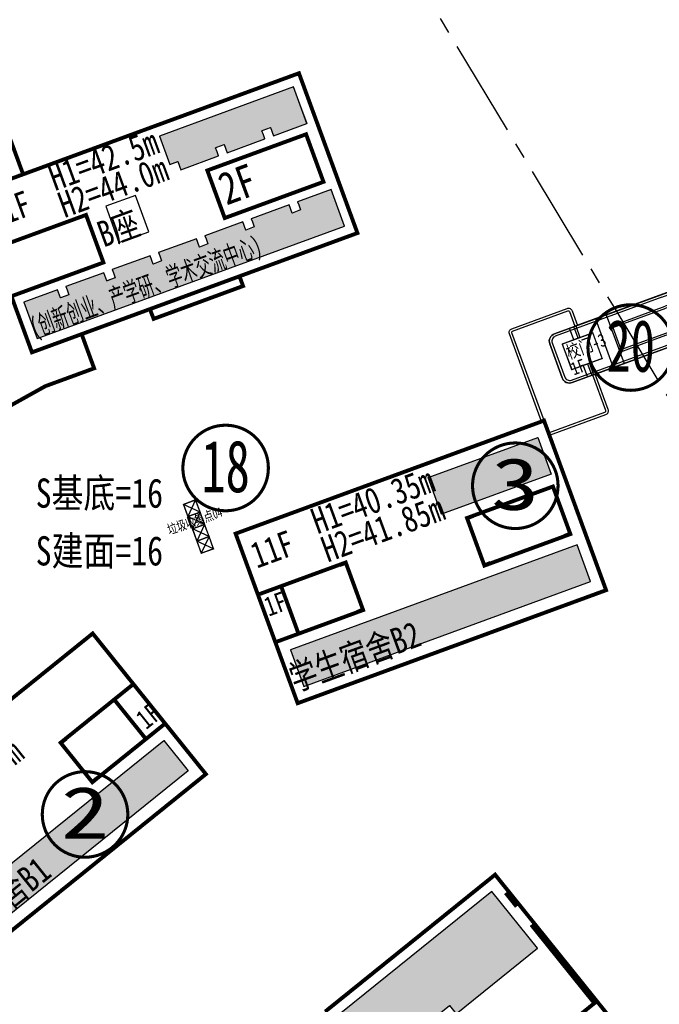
# Model space of a CAD drawing. Header units: millimetres. Extents: x 38389465 to 38395088, y 2473666 to 2480744.
# Tile 50 of 256: x 38390883 to 38390981, y 2478329 to 2478480. Entities that reach past the tile are written whole.
import ezdxf
from ezdxf.enums import TextEntityAlignment as Align

# ---------------------------------------------------------------- set-up
doc = ezdxf.new("R2010")
doc.units = ezdxf.units.MM
doc.header["$LTSCALE"] = 2
doc.linetypes.add('CENTER2', pattern=[1.125, 0.75, -0.125, 0.125, -0.125])
doc.layers.get('0').update_dxf_attribs({"linetype": 'CONTINUOUS', "lineweight": 9})
doc.layers.add('0核算', color=6, linetype='CONTINUOUS', plot=False)
for name, color, linetype in [('MJZJ', 7, 'CONTINUOUS'), ('w-二期建筑', 40, 'CONTINUOUS'), ('w-文字', 7, 'CONTINUOUS'), ('w-楼栋号', 4, 'CONTINUOUS'), ('w-环境01', 84, 'CONTINUOUS'), ('w-用地红线', 1, 'CONTINUOUS'), ('w-绿地面积', 82, 'CONTINUOUS'), ('一期建筑轮廓', 4, 'CONTINUOUS'), ('建筑占地', 3, 'CONTINUOUS'), ('文字', 7, 'CONTINUOUS')]:
    doc.layers.add(name, color=color, linetype=linetype)
doc.layers.add('w-屋顶绿化线', color=126, linetype='CONTINUOUS', lineweight=9)
doc.layers.add('屋顶绿化线', color=126, linetype='CONTINUOUS', lineweight=9)
doc.styles.add('HZTXT', font='txt', dxfattribs={"width": 0.8})
doc.styles.add('中等线体', font='txt', dxfattribs={"width": 0.8})
doc.styles.add('宋体', font='txt', dxfattribs={"width": 0.8, "height": 8})

# ---------------------------------------------------------------- blocks, each defined once
blk = doc.blocks.new('dfgdfgdgfdfg')
at = {"layer": '屋顶绿化线'}
h = blk.add_hatch(dxfattribs=at)
h.set_pattern_fill('CROSS', color=256, style=0)
h.set_pattern_definition([(3e-14, (-38390155.3861, -2480142.4406), (1.5875, 1.5875), [0.79375, -2.38125]), (90, (-38390154.9893, -2480142.8375), (-1.5875, 1.5875), [0.79375, -2.38125])])
h.paths.add_polyline_path([(-3.15, -422.85), (20.37, -403.92), (14.35, -396.44), (-9.17, -415.38)])
h.paths.add_polyline_path([(-212.8, -350.41), (-230.61, -328.29), (-240.58, -336.31), (-222.77, -358.44)])
h.paths.add_polyline_path([(-190.05, -455.85), (-156.94, -429.2), (-171.05, -411.67), (-204.16, -438.32)])
h.paths.add_polyline_path([(-220.16, -484.94), (-266.12, -521.94), (-270.37, -516.66), (-224.41, -479.66)])
h.paths.add_polyline_path([(-264.36, -493.34), (-279.4, -505.45), (-283.65, -500.16), (-268.62, -488.06)])
h.paths.add_polyline_path([(-304.53, -503.57), (-350.48, -540.57), (-354.74, -535.29), (-308.78, -498.29)])
h.paths.add_polyline_path([(-348.73, -511.97), (-363.77, -524.07), (-368.02, -518.79), (-352.99, -506.69)])
h.paths.add_polyline_path([(-282.59, -407.4), (-328.55, -444.39), (-324.3, -449.68), (-278.34, -412.68)])
h.paths.add_polyline_path([(-300.24, -448.79), (-315.27, -460.89), (-311.02, -466.17), (-295.98, -454.07)])
h.paths.add_polyline_path([(-33.99, 93.69), (-17.08, 99.88), (-15.02, 94.25), (-31.92, 88.06)])
h.paths.add_polyline_path([(-53.1, 61.56), (-8.97, 77.72), (-11.03, 83.35), (-55.16, 67.19)])
h.paths.add_polyline_path([(-108.32, 48.75), (-122.34, 37.46), (-118.58, 32.79), (-104.56, 44.08)])
h.paths.add_polyline_path([(-70.93, 48.55), (-107.54, 19.08), (-111.3, 23.75), (-74.69, 53.23)])
h.paths.add_polyline_path([(-144.65, -377.97), (-139.26, -384.67), (-137.47, -383.22), (-128.81, -393.97), (-122.27, -388.71), (-130.93, -377.96), (-98.6, -351.93), (-103.99, -345.23)])
h.paths.add_polyline_path([(-85.37, -368.37), (-79.66, -375.46), (-104.12, -395.15), (-109.83, -388.06)])
h.paths.add_polyline_path([(-154.42, -186.59), (-177.71, -205.34), (-172.01, -212.43), (-148.72, -193.68)])
h.paths.add_polyline_path([(-124.03, -173.8), (-139.53, -186.28), (-145.23, -179.19), (-129.73, -166.71)])
h.paths.add_polyline_path([(-147.86, -242.42), (-124.57, -223.67), (-130.59, -216.19), (-141.34, -224.84), (-142.35, -223.6), (-154.89, -233.69)])
h.paths.add_polyline_path([(-115.38, -216.27), (-91.86, -197.33), (-97.88, -189.85), (-121.4, -208.79)])
h.paths.add_polyline_path([(-179.13, -155.9), (-202.42, -174.65), (-208.13, -167.56), (-184.84, -148.81)])
h.paths.add_polyline_path([(-160.15, -128.93), (-175.65, -141.41), (-169.94, -148.5), (-154.44, -136.02)])
h.paths.add_polyline_path([(-232.27, -137.57), (-208.98, -118.82), (-202.96, -126.3), (-213.71, -134.95), (-212.71, -136.2), (-225.25, -146.3)])
h.paths.add_polyline_path([(-199.79, -111.42), (-176.27, -92.48), (-170.25, -99.96), (-193.77, -118.9)])
h.paths.add_polyline_path([(7.12, -56.53), (30.41, -37.78), (36.12, -44.87), (12.83, -63.62)])
h.paths.add_polyline_path([(-11.86, -83.5), (3.64, -71.02), (-2.07, -63.93), (-17.57, -76.41)])
h.paths.add_polyline_path([(27.78, -101), (4.26, -119.94), (-1.76, -112.47), (21.76, -93.53)])
h.paths.add_polyline_path([(-17.58, -25.84), (5.71, -7.09), (0, 0), (-23.29, -18.75)])
h.paths.add_polyline_path([(-47.98, -38.63), (-32.48, -26.15), (-26.78, -33.24), (-42.28, -45.72)])
h.paths.add_polyline_path([(-24.15, 29.99), (-47.44, 11.24), (-41.42, 3.76), (-30.67, 12.42), (-29.66, 11.17), (-17.12, 21.27)])
h.paths.add_polyline_path([(-56.63, 3.84), (-80.15, -15.1), (-74.13, -22.58), (-50.61, -3.64)])
h.paths.add_polyline_path([(-112.36, 104.96), (-116.12, 109.63), (-120.41, 106.18), (-120.09, 105.79), (-120.09, 105.79), (-119.97, 105.64), (-119.56, 105.13), (-120.65, 104.25), (-121.5, 105.3), (-126.33, 101.42), (-126.01, 101.03), (-126.01, 101.03), (-125.89, 100.87), (-125.48, 100.37), (-126.57, 99.49), (-127.42, 100.54), (-132.25, 96.65), (-131.93, 96.26), (-131.93, 96.26), (-131.81, 96.11), (-131.4, 95.6), (-132.49, 94.72), (-133.34, 95.77), (-138.17, 91.88), (-137.85, 91.5), (-137.85, 91.5), (-137.73, 91.34), (-137.32, 90.83), (-138.41, 89.96), (-139.26, 91.01), (-144.09, 87.12), (-143.77, 86.73), (-143.77, 86.73), (-143.65, 86.57), (-143.24, 86.07), (-144.33, 85.19), (-145.18, 86.24), (-150.01, 82.35), (-149.69, 81.96), (-149.69, 81.96), (-149.57, 81.81), (-149.16, 81.3), (-150.25, 80.42), (-151.1, 81.47), (-155.38, 78.03), (-151.62, 73.35)])
h.paths.add_polyline_path([(-152.8, 95.7), (-151.71, 96.58), (-150.86, 95.53), (-146.03, 99.42), (-146.34, 99.81), (-146.34, 99.81), (-146.47, 99.96), (-146.88, 100.47), (-145.86, 101.29), (-148.78, 104.91), (-165.92, 91.11), (-162.15, 86.44), (-157.87, 89.89), (-158.18, 90.28), (-158.18, 90.28), (-158.31, 90.43), (-158.72, 90.94), (-157.63, 91.82), (-156.78, 90.76), (-151.95, 94.65), (-152.26, 95.04), (-152.26, 95.04), (-152.39, 95.2)])
h.paths.add_polyline_path([(-48.92, 138.06), (-54.08, 136.17), (-53.91, 135.7), (-53.91, 135.7), (-53.84, 135.51), (-53.62, 134.9), (-54.93, 134.42), (-55.4, 135.69), (-61.22, 133.56), (-61.05, 133.09), (-61.05, 133.09), (-60.98, 132.9), (-60.76, 132.29), (-62.07, 131.81), (-62.54, 133.07), (-68.36, 130.94), (-68.19, 130.47), (-68.19, 130.47), (-68.12, 130.28), (-67.89, 129.67), (-69.21, 129.19), (-69.67, 130.46), (-75.49, 128.33), (-75.32, 127.86), (-75.32, 127.86), (-75.25, 127.67), (-75.03, 127.06), (-76.34, 126.58), (-76.81, 127.85), (-82.63, 125.71), (-82.46, 125.24), (-82.46, 125.24), (-82.39, 125.06), (-82.17, 124.45), (-83.48, 123.96), (-83.94, 125.23), (-89.77, 123.1), (-89.59, 122.63), (-89.59, 122.63), (-89.53, 122.44), (-89.3, 121.83), (-90.62, 121.35), (-91.08, 122.62), (-96.25, 120.73), (-94.18, 115.09), (-46.86, 132.43)])
h.paths.add_polyline_path([(-59.58, 147.1), (-59.39, 147.17), (-58.26, 147.58), (-57.8, 146.31), (-52.63, 148.2), (-54.7, 153.84), (-75.36, 146.27), (-73.76, 141.9), (-72.54, 142.35), (-72.07, 141.08), (-66.25, 143.22), (-66.42, 143.68), (-66.42, 143.68), (-66.49, 143.87), (-66.71, 144.48), (-66.71, 144.48), (-66.53, 144.55), (-65.4, 144.96), (-64.94, 143.7), (-59.11, 145.83), (-59.29, 146.3), (-59.29, 146.3), (-59.35, 146.49), (-59.58, 147.1)])
h.paths.add_polyline_path([(-212.8, -350.41), (-222.77, -358.44), (-242.09, -373.99), (-237.01, -380.3), (-244.17, -386.07), (-234.27, -398.37), (-208.64, -377.74), (-213.53, -371.67), (-228.02, -383.33), (-234.42, -375.39), (-219.93, -363.72), (-213.53, -371.67), (-208.64, -377.74), (-197.81, -369.03)])
edge = h.paths.add_edge_path()
edge.add_line((-243.67, -325.45), (-237.13, -320.19))
edge.add_line((-237.13, -320.19), (-245.6, -309.67))
edge.add_line((-245.6, -309.67), (-274.88, -333.25))
edge.add_line((-274.88, -333.25), (-270.37, -338.86))
edge.add_line((-270.37, -338.86), (-259.9, -351.87))
edge.add_line((-259.9, -351.87), (-248.68, -342.84))
edge.add_line((-248.68, -342.84), (-252, -338.71))
edge.add_arc((-255.52, -334.35), 5.6, 180, 308.8365, ccw=False)
edge.add_arc((-255.52, -334.35), 5.6, 0, 180, ccw=False)
edge.add_arc((-255.52, -334.35), 5.6, 308.8365, 360, ccw=False)
edge.add_line((-252, -338.71), (-248.68, -342.84))
edge.add_line((-248.68, -342.84), (-237.15, -333.56))
edge.add_line((-237.15, -333.56), (-243.67, -325.45))
h.paths.add_polyline_path([(193.4, 239.68), (208.99, 243.3), (208.81, 244.07), (215.33, 245.59), (218.64, 231.37), (196.52, 226.23)])
h.paths.add_polyline_path([(166, 243.17), (189.19, 248.55), (196.47, 217.19), (173.29, 211.8), (169.89, 226.41), (172.91, 227.11), (171.84, 231.74), (170.52, 231.44), (169.86, 234.31), (168.15, 233.91), (167.43, 237.03), (167.82, 237.12), (167.55, 238.29), (167.16, 238.2)])
h.paths.add_polyline_path([(109.76, 214.71), (139.24, 225.51), (144.26, 211.81), (114.78, 201.01), (112.64, 206.83), (113.87, 207.27), (112.35, 211.41), (111.13, 210.96)])
h.paths.add_polyline_path([(197.76, 213.38), (198.49, 210.26), (174.23, 204.63), (173.51, 207.75)])
h.paths.add_polyline_path([(113.14, 183.37), (121.03, 186.26), (119.76, 189.73), (111.87, 186.84)], flags=17)
h.paths.add_polyline_path([(22.58, 204.4), (27.18, 206.09), (30.21, 197.83), (25.61, 196.14)])
h.paths.add_polyline_path([(122.91, 186.94), (157.46, 199.6), (156.19, 203.08), (121.64, 190.42)])
h.paths.add_polyline_path([(229.13, 220.67), (230.8, 213.46), (201.39, 206.62), (199.71, 213.83)])
h.paths.add_polyline_path([(38.23, 161.68), (55.42, 167.97), (53.46, 173.33), (36.27, 167.03)])
h.paths.add_polyline_path([(59.17, 169.35), (66.07, 171.88), (64.11, 177.23), (57.21, 174.7)])
h.paths.add_polyline_path([(26.3, 194.26), (30.9, 195.95), (39.67, 172), (35.07, 170.32)])
h.paths.add_polyline_path([(160.56, -69.47), (170.53, -61.44), (185.05, -79.48), (175.08, -87.51)])
h.paths.add_polyline_path([(137.6, -120.05), (147.76, -132.67), (182.5, -104.7), (172.34, -92.08)])
h.paths.add_polyline_path([(194.05, 187.37), (172.02, 182.25), (151.55, 174.75), (152.93, 171), (134.52, 164.26), (133.15, 168.01), (104.23, 157.42), (105.6, 153.66), (82.32, 145.13), (84.69, 138.65), (175.15, 171.79), (246.2, 188.29), (243.73, 198.91), (221.33, 193.7), (222.23, 189.81), (194.96, 183.47)])
h.paths.add_polyline_path([(78.8, 145.44), (78.73, 145.63), (77.94, 147.79), (49.01, 137.19), (50.39, 133.44), (48.51, 132.75), (41.75, 130.27), (39.87, 129.59), (38.5, 133.34), (26.29, 128.87), (30.04, 118.63), (81.68, 137.55)])
h.paths.add_polyline_path([(226.05, 164.1), (240.76, 167.52), (239.85, 171.41), (225.14, 168)], flags=17)
h.paths.add_polyline_path([(186.4, 154.89), (198.29, 157.65), (197.38, 161.55), (185.5, 158.79)], flags=17)
h.paths.add_polyline_path([(147.22, 145.58), (161.59, 150.85), (162.96, 147.09), (148.6, 141.83)], flags=17)
h.paths.add_polyline_path([(109.19, 131.65), (120.65, 135.85), (122.02, 132.09), (110.57, 127.9)])
h.paths.add_polyline_path([(78.02, 120.23), (89.47, 124.43), (90.85, 120.67), (79.39, 116.48)])
h.paths.add_polyline_path([(38.45, 101.48), (52.63, 106.68), (51.26, 110.43), (37.08, 105.24)])
h.paths.add_polyline_path([(248.59, 158.56), (253.07, 159.6), (247.23, 184.73), (242.75, 183.69)])
h.paths.add_polyline_path([(168.26, 148.92), (170.77, 142.07), (182.68, 146.43), (184.76, 146.92), (183.34, 153.05), (172.91, 150.63)], flags=17)
h.paths.add_polyline_path([(96.59, 114.9), (109.92, 119.78), (107.75, 125.69), (94.42, 120.81)])
h.paths.add_polyline_path([(93.73, 122.69), (107.07, 127.57), (102.11, 141.09), (88.78, 136.21)])
h.paths.add_polyline_path([(96.89, -120.34), (73.6, -139.1), (79.62, -146.57), (88.18, -139.67), (91.13, -143.34), (105.85, -131.48)])
h.paths.add_polyline_path([(153.35, 91.06), (163.86, 94.91), (161.94, 100.17), (151.42, 96.32)])
h.paths.add_polyline_path([(138.4, 75.47), (185.35, 92.67), (183.49, 97.74), (174.38, 94.4), (175.14, 92.33), (146.41, 81.81), (145.65, 83.87), (136.54, 80.54)])
h.paths.add_polyline_path([(223.08, 112.8), (233.99, 115.33), (232.72, 120.79), (221.81, 118.25)])
h.paths.add_polyline_path([(206.33, 99.16), (255.03, 110.47), (253.81, 115.73), (244.36, 113.53), (244.86, 111.39), (215.05, 104.47), (214.56, 106.61), (205.11, 104.42)])
h.paths.add_polyline_path([(67.31, 56.14), (113.69, 73.13), (115.93, 67.03), (69.54, 50.04)])
h.paths.add_polyline_path([(69.45, 59.59), (89.83, 67.05), (87.59, 73.15), (67.22, 65.69)])
h.paths.add_polyline_path([(107.5, -172.91), (126.74, -157.42), (121.03, -150.33), (101.79, -165.82)])
h.paths.add_polyline_path([(241.44, 174.76), (239.47, 183.23), (212.97, 177.08), (214.69, 169.68), (222.72, 171.54), (222.97, 170.47)], flags=17)
h.paths.add_polyline_path([(188.75, 144.35), (218.95, 151.36), (217.23, 158.77), (187.03, 151.75)], flags=17)
h.paths.add_polyline_path([(162.75, 154.36), (159.76, 162.53), (134.22, 153.17), (136.83, 146.04), (144.57, 148.87), (144.95, 147.84)], flags=17)
h.paths.add_polyline_path([(114.19, 117.72), (143.3, 128.38), (140.68, 135.52), (111.57, 124.86)])
h.paths.add_polyline_path([(33.92, 107.17), (30.93, 115.34), (56.47, 124.69), (59.08, 117.56), (51.34, 114.72), (51.72, 113.69)])
h.paths.add_polyline_path([(94.66, 110.57), (65.55, 99.91), (62.93, 107.04), (92.04, 117.7)])
h.paths.add_polyline_path([(-168.02, -492.94), (-125.34, -458.57), (-119.69, -465.58), (-162.38, -499.95)])
h.paths.add_polyline_path([(-149.46, -515.99), (-106.77, -481.63), (-101.13, -488.64), (-143.82, -523)])
h.paths.add_polyline_path([(-320.54, -607.1), (-363.7, -641.85), (-367.95, -636.56), (-324.8, -601.82)])
h.paths.add_polyline_path([(-364.75, -615.5), (-376.98, -625.35), (-381.23, -620.07), (-369, -610.22)])
h.paths.add_polyline_path([(-253.32, -567.17), (-296.48, -601.91), (-300.73, -596.63), (-257.58, -561.89)])
h.paths.add_polyline_path([(-297.53, -575.57), (-309.76, -585.42), (-314.01, -580.14), (-301.78, -570.29)])
h.paths.add_polyline_path([(-183.66, -530.28), (-226.81, -565.02), (-231.06, -559.74), (-187.91, -525)])
h.paths.add_polyline_path([(-227.87, -538.68), (-240.1, -548.52), (-244.35, -543.24), (-232.12, -533.4)])
h.paths.add_polyline_path([(5.65, -366.61), (29.18, -347.67), (23.16, -340.19), (-0.37, -359.13)])
h.paths.add_polyline_path([(-2.99, -324.14), (-18.49, -336.62), (-24.2, -329.53), (-8.7, -317.05)])
h.paths.add_polyline_path([(-3.55, -374), (-9.57, -366.52), (-20.32, -375.17), (-21.32, -373.93), (-33.86, -384.02), (-26.84, -392.75)])
h.paths.add_polyline_path([(-56.69, -355.67), (-43.29, -344.88), (-37.58, -351.97), (-50.98, -362.76)])
h.paths.add_polyline_path([(-78.77, -261.75), (-55.24, -242.81), (-49.22, -250.29), (-72.75, -269.23)])
h.paths.add_polyline_path([(-39.12, -279.26), (-54.62, -291.74), (-48.92, -298.83), (-33.42, -286.35)])
h.paths.add_polyline_path([(73.04, -188.96), (88.54, -176.48), (94.25, -183.57), (78.75, -196.05)])
h.paths.add_polyline_path([(64.4, -146.5), (40.87, -165.43), (46.89, -172.91), (70.42, -153.97)])
h.paths.add_polyline_path([(121.92, -100.57), (132.08, -113.19), (166.82, -85.22), (156.66, -72.61)])
h.paths.add_polyline_path([(-87.95, -269.16), (-81.93, -276.63), (-92.68, -285.29), (-91.67, -286.53), (-104.22, -296.63), (-111.24, -287.91)])
h.paths.add_polyline_path([(60.27, -74.86), (36.98, -93.61), (30.96, -86.13), (41.7, -77.47), (40.7, -76.23), (53.24, -66.13)])
h.paths.add_polyline_path([(-81.39, -324.98), (-67.99, -314.2), (-73.7, -307.11), (-87.1, -317.9)])
edge = h.paths.add_edge_path(flags=17)
edge.add_line((172.45, 152.57), (182.88, 155))
edge.add_line((182.88, 155), (179.63, 169.03))
edge.add_line((179.63, 169.03), (176.2, 168.23))
edge.add_line((176.2, 168.23), (162.96, 163.38))
edge.add_line((162.96, 163.38), (167.57, 150.8))
edge.add_line((167.57, 150.8), (172.22, 152.5))
at = {"layer": 'w-屋顶绿化线'}
for points in [[(-59.58, 147.1), (-59.39, 147.17), (-58.26, 147.58), (-57.8, 146.31), (-52.63, 148.2), (-54.7, 153.84), (-75.36, 146.27), (-73.76, 141.9), (-72.54, 142.35), (-72.07, 141.08), (-66.25, 143.22), (-66.42, 143.68), (-66.42, 143.68), (-66.49, 143.87), (-66.71, 144.48), (-66.71, 144.48), (-66.53, 144.55), (-65.4, 144.96), (-64.94, 143.7), (-59.11, 145.83), (-59.29, 146.3), (-59.29, 146.3), (-59.35, 146.49), (-59.58, 147.1)], [(-48.92, 138.06), (-54.08, 136.17), (-53.91, 135.7), (-53.91, 135.7), (-53.84, 135.51), (-53.62, 134.9), (-54.93, 134.42), (-55.4, 135.69), (-61.22, 133.56), (-61.05, 133.09), (-61.05, 133.09), (-60.98, 132.9), (-60.76, 132.29), (-62.07, 131.81), (-62.54, 133.07), (-68.36, 130.94), (-68.19, 130.47), (-68.19, 130.47), (-68.12, 130.28), (-67.89, 129.67), (-69.21, 129.19), (-69.67, 130.46), (-75.49, 128.33), (-75.32, 127.86), (-75.32, 127.86), (-75.25, 127.67), (-75.03, 127.06), (-76.34, 126.58), (-76.81, 127.85), (-82.63, 125.71), (-82.46, 125.24), (-82.46, 125.24), (-82.39, 125.06), (-82.17, 124.45), (-83.48, 123.96), (-83.94, 125.23), (-89.77, 123.1), (-89.59, 122.63), (-89.59, 122.63), (-89.53, 122.44), (-89.3, 121.83), (-90.62, 121.35), (-91.08, 122.62), (-96.25, 120.73), (-94.18, 115.09), (-46.86, 132.43)], [(-33.99, 93.69), (-17.08, 99.88), (-15.02, 94.25), (-31.92, 88.06)], [(-53.1, 61.56), (-8.97, 77.72), (-11.03, 83.35), (-55.16, 67.19)], [(-70.93, 48.55), (-107.54, 19.08), (-111.3, 23.75), (-74.69, 53.23)], [(-24.15, 29.99), (-47.44, 11.24), (-41.42, 3.76), (-30.67, 12.42), (-29.66, 11.17), (-17.12, 21.27)]]:
    blk.add_lwpolyline(points, close=True, dxfattribs=at)
blk = doc.blocks.new('fuasiuikahnba')
at = {"layer": '一期建筑轮廓', "const_width": 0.6, "flags": 128}
for points in [[(33.6, 138), (0, 138), (0, 134.5), (0.5, 134.5), (0.5, 132.4), (0, 132.4), (0, 128.2), (0.5, 128.2), (0.5, 113.6), (0, 113.6), (0, 113), (8.4, 113)], [(33.6, 138), (0, 138), (0, 99.5)]]:
    blk.add_lwpolyline(points, dxfattribs=at)
blk = doc.blocks.new('fA$C5AA419EF')
at = {"layer": '一期建筑轮廓', "const_width": 600, "flags": 128}
for points in [[(0, 27800), (50600, 27800), (50600, 0), (0, 0)], [(3800, 17800), (0, 17800), (0, 10000), (3800, 10000)], [(14400, 10000), (3800, 10000), (3800, 17800), (14400, 17800)], [(48400, 17800), (34300, 17800), (34300, 10000), (48400, 10000)]]:
    blk.add_lwpolyline(points, close=True, dxfattribs=at)
blk = doc.blocks.new('fvahjafahba')
at = {"layer": '一期建筑轮廓', "const_width": 600, "flags": 128}
for points in [[(0, 24814), (8409, 0), (26735, 6210), (27249, 4695), (41171, 9413), (40657, 10928), (51265, 14523), (53062, 9219), (60637, 11763), (76218, 14231), (84223, 14231), (84223, 19831), (95423, 19831), (95452, 18221), (110123, 18231), (110123, 19831), (129473, 19831), (129473, 46031), (84223, 46031), (84223, 51431), (74597, 51431), (50563, 47650), (41107, 44408), (42856, 39337)], [(76073, 36831), (91173, 36831), (91173, 29031), (76073, 29031), (76073, 19831), (129473, 19831), (129473, 46031), (76073, 46031)], [(53528, 33239), (39226, 28393), (41730, 21006), (56031, 25852), (58984, 17139), (8409, 0), (0, 24814), (50575, 41953)], [(111073, 36831), (127273, 36831), (127273, 29031), (111073, 29031)], [(20379, 22006), (5036, 16807), (7540, 9419), (22883, 14619)]]:
    blk.add_lwpolyline(points, close=True, dxfattribs=at)
at = {"layer": '一期建筑轮廓', "flags": 128}
blk.add_lwpolyline([(99373, 31081), (99373, 37031), (94473, 37031), (94473, 31081)], close=True, dxfattribs=at)
blk = doc.blocks.new('东区北校门')
at = {"layer": 'w-二期建筑'}
for p, q in [((-38.6, -1.8), (-38.6, 0.1)), ((-37.9, -1.8), (-37.9, 0.1)), ((-34.37, 0.1), (-34.37, -7.9)), ((-32.6, 0.1), (-32.6, -7.9)), ((-14.6, 0.1), (-14.6, -7.9)), ((-12.83, 0.1), (-12.83, -7.9)), ((-9.3, -1.8), (-9.3, 0.1)), ((-8.6, -1.8), (-8.6, 0.1)), ((-32.6, -1.8), (-23.6, -1.8)), ((-32.3, -2.1), (-23.6, -2.1)), ((-32.3, -2.1), (-32.3, -5.7)), ((-14.6, -1.8), (-23.6, -1.8)), ((-14.9, -2.1), (-23.6, -2.1)), ((-14.9, -2.1), (-14.9, -5.7)), ((-38.6, -6), (-38.6, -7.9)), ((-37.9, -6), (-37.9, -7.9)), ((-32.6, -6), (-23.6, -6)), ((-32.3, -5.7), (-23.6, -5.7)), ((-14.9, -5.7), (-23.6, -5.7)), ((-14.6, -6), (-23.6, -6)), ((-9.3, -6), (-9.3, -7.9)), ((-8.6, -6), (-8.6, -7.9))]:
    blk.add_line(p, q, dxfattribs=at)
at = {"layer": 'w-二期建筑', "flags": 128}
for points in [[(-23.6, 0.1), (-41.1, 0.1, 0.414214), (-42.3, -1.1), (-42.3, -6.7, 0.414214), (-41.1, -7.9), (-23.6, -7.9)], [(-23.6, 0.1), (-6.1, 0.1, -0.414214), (-4.9, -1.1), (-4.9, -6.7, -0.414214), (-6.1, -7.9), (-23.6, -7.9)], [(-23.6, -0.3), (-41.1, -0.3, 0.414214), (-41.9, -1.1), (-41.9, -6.7, 0.414214), (-41.1, -7.5), (-23.6, -7.5)], [(-23.6, -0.3), (-6.1, -0.3, -0.414214), (-5.3, -1.1), (-5.3, -6.7, -0.414214), (-6.1, -7.5), (-23.6, -7.5)]]:
    blk.add_lwpolyline(points, format="xyb", dxfattribs=at)
at = {"layer": 'w-二期建筑', "const_width": 0.2}
for points in [[(-40.5, -1.8), (-35.5, -1.8), (-35.5, -6), (-40.5, -6)], [(-6.7, -1.8), (-11.7, -1.8), (-11.7, -6), (-6.7, -6)]]:
    blk.add_lwpolyline(points, close=True, dxfattribs=at)
at = {"layer": 'w-环境01', "linetype": 'ByBlock', "flags": 128}
for points in [[(-47.6, -11.9), (-47.6, 2.5, -0.414214), (-47, 3.1), (-37.93, 3.1, -0.414214), (-37.33, 2.5), (-37.33, 0.1)], [(0.4, 0.1), (0.4, 2.5, 0.414214), (-0.2, 3.1), (-9.26, 3.1, 0.414214), (-9.86, 2.5), (-9.86, 0.1)], [(-47.2, -11.9), (-47.2, 2.5, -0.414214), (-47, 2.7), (-37.93, 2.7, -0.414214), (-37.73, 2.5), (-37.73, 0.1)], [(0, 0.1), (0, 2.5, 0.414214), (-0.2, 2.7), (-9.26, 2.7, 0.414214), (-9.46, 2.5), (-9.46, 0.1)], [(-47.2, -14.3), (-37.93, -14.3, 0.414214), (-37.33, -13.7), (-37.33, -7.9)], [(-47.2, -13.9), (-37.93, -13.9, 0.414214), (-37.73, -13.7), (-37.73, -7.9)], [(0, -14.3), (-9.26, -14.3, -0.414214), (-9.86, -13.7), (-9.86, -7.9)], [(0, -13.9), (-9.26, -13.9, -0.414214), (-9.46, -13.7), (-9.46, -7.9)]]:
    blk.add_lwpolyline(points, format="xyb", dxfattribs=at)

msp = doc.modelspace()

# ---------------------------------------------------------------- linework, layer by layer
at = {"layer": '0核算'}
for points in [[(38390811.276, 2478407.453), (38390846.523, 2478435.83), (38390843.137, 2478440.036), (38390850.901, 2478446.287), (38390872.168, 2478458.103), (38390881.206, 2478461.414), (38390883.064, 2478456.343), (38390925.553, 2478471.906), (38390934.564, 2478447.305), (38390916.395, 2478440.65), (38390916.945, 2478439.147), (38390903.142, 2478434.091), (38390902.591, 2478435.594), (38390892.075, 2478431.742), (38390894.001, 2478426.483), (38390886.485, 2478423.73), (38390872.667, 2478416.053), (38390866.465, 2478411.06), (38390862.953, 2478415.422), (38390854.229, 2478408.398), (38390855.233, 2478407.152), (38390843.782, 2478397.933), (38390842.779, 2478399.18), (38390827.707, 2478387.045)], [(38390967.572, 2478426.274), (38390970.296, 2478427.272), (38390970.949, 2478425.487), (38390997.241, 2478435.118), (38390996.587, 2478436.902), (38390999.31, 2478437.899), (38390997.866, 2478441.843), (38390995.143, 2478440.846), (38390994.489, 2478442.63), (38390968.197, 2478432.999), (38390968.851, 2478431.215), (38390966.128, 2478430.218)], [(38390972.872, 2478392.326), (38390963.311, 2478418.43), (38390915.797, 2478401.027), (38390925.359, 2478374.923)], [(38390952.469, 2478403.543), (38390952.383, 2478403.778), (38390964.684, 2478408.283), (38390967.281, 2478401.194), (38390966.342, 2478400.85), (38390966.428, 2478400.615), (38390955.066, 2478396.454), (38390954.98, 2478396.688), (38390954.041, 2478396.345), (38390951.53, 2478403.199)], [(38390934.736, 2478391.19), (38390935.355, 2478389.5), (38390934.416, 2478389.156), (38390934.502, 2478388.922), (38390925.488, 2478385.62), (38390922.805, 2478392.944), (38390931.819, 2478396.246), (38390931.905, 2478396.011), (38390932.844, 2478396.355)], [(38390871.802, 2478332.274), (38390854.369, 2478353.928), (38390893.782, 2478385.66), (38390911.216, 2478364.006)], [(38390892.443, 2478364.362), (38390893.572, 2478362.96), (38390894.351, 2478363.587), (38390894.507, 2478363.392), (38390901.985, 2478369.412), (38390897.094, 2478375.488), (38390889.616, 2478369.468), (38390889.773, 2478369.273), (38390888.994, 2478368.646)], [(38390955.774, 2478348.527), (38390929.602, 2478327.456), (38390932.643, 2478323.678), (38390926.1, 2478318.41), (38390923.059, 2478322.188), (38390896.887, 2478301.117), (38390928.869, 2478261.392), (38390955.041, 2478282.462), (38390952, 2478286.24), (38390958.543, 2478291.508), (38390961.584, 2478287.73), (38390981.058, 2478303.408), (38391003.634, 2478275.367), (38390984.16, 2478259.689), (38390987.202, 2478255.911), (38390980.659, 2478250.643), (38390977.617, 2478254.421), (38390951.445, 2478233.35), (38390983.428, 2478193.625), (38391009.6, 2478214.696), (38391006.559, 2478218.473), (38391013.102, 2478223.741), (38391016.143, 2478219.963), (38391042.315, 2478241.034)]]:
    msp.add_lwpolyline(points, close=True, dxfattribs=at)
at = {"layer": '0核算', "color": 3}
for points in [[(38390919.85, 2478463.055), (38390920.037, 2478463.123), (38390921.164, 2478463.536), (38390921.628, 2478462.268), (38390926.793, 2478464.16), (38390924.729, 2478469.794), (38390904.071, 2478462.227), (38390905.671, 2478457.861), (38390906.891, 2478458.308), (38390907.356, 2478457.041), (38390913.177, 2478459.173), (38390913.006, 2478459.643), (38390913.006, 2478459.643), (38390912.937, 2478459.83), (38390912.713, 2478460.441), (38390912.713, 2478460.441), (38390912.901, 2478460.509), (38390914.028, 2478460.922), (38390914.492, 2478459.655), (38390920.314, 2478461.787), (38390920.142, 2478462.256), (38390920.142, 2478462.256), (38390920.073, 2478462.444), (38390919.85, 2478463.055)], [(38390930.507, 2478454.019), (38390925.343, 2478452.127), (38390925.515, 2478451.658), (38390925.515, 2478451.658), (38390925.584, 2478451.47), (38390925.807, 2478450.86), (38390924.493, 2478450.378), (38390924.028, 2478451.646), (38390918.207, 2478449.513), (38390918.379, 2478449.044), (38390918.379, 2478449.044), (38390918.447, 2478448.856), (38390918.671, 2478448.246), (38390917.356, 2478447.764), (38390916.892, 2478449.032), (38390911.07, 2478446.9), (38390911.242, 2478446.43), (38390911.242, 2478446.43), (38390911.311, 2478446.242), (38390911.535, 2478445.632), (38390910.22, 2478445.15), (38390909.756, 2478446.418), (38390903.934, 2478444.286), (38390904.106, 2478443.816), (38390904.106, 2478443.816), (38390904.175, 2478443.628), (38390904.398, 2478443.018), (38390903.084, 2478442.536), (38390902.619, 2478443.804), (38390896.798, 2478441.672), (38390896.969, 2478441.202), (38390896.969, 2478441.202), (38390897.038, 2478441.014), (38390897.262, 2478440.404), (38390895.947, 2478439.923), (38390895.483, 2478441.19), (38390889.661, 2478439.058), (38390889.833, 2478438.588), (38390889.833, 2478438.588), (38390889.902, 2478438.401), (38390890.125, 2478437.79), (38390888.811, 2478437.309), (38390888.347, 2478438.576), (38390883.182, 2478436.685), (38390885.246, 2478431.051), (38390932.571, 2478448.385)], [(38390945.441, 2478409.648), (38390962.343, 2478415.839), (38390964.406, 2478410.205), (38390947.504, 2478404.014)], [(38390926.327, 2478377.514), (38390970.459, 2478393.679), (38390968.396, 2478399.313), (38390924.263, 2478383.148)], [(38390908.497, 2478364.513), (38390871.887, 2478335.039), (38390868.125, 2478339.712), (38390904.734, 2478369.186)], [(38390955.282, 2478345.948), (38390931.992, 2478327.198), (38390938.012, 2478319.72), (38390948.762, 2478328.374), (38390949.765, 2478327.128), (38390962.306, 2478337.224)]]:
    msp.add_lwpolyline(points, close=True, dxfattribs=at)
at = {"layer": '0核算', "color": 1}
msp.add_lwpolyline([(38390984.095, 2478430.303), (38390967.663, 2478424.284, -0.4142136), (38390966.123, 2478424.998), (38390964.197, 2478430.256, -0.4142136), (38390964.911, 2478431.796), (38390981.343, 2478437.815), (38390997.776, 2478443.834, -0.4142136), (38390999.315, 2478443.12), (38391001.241, 2478437.861, -0.4142136), (38391000.527, 2478436.322)], format="xyb", close=True, dxfattribs=at)
at = {"layer": '0核算'}
msp.add_lwpolyline([(38390929.602, 2478327.456), (38390955.774, 2478348.527), (38391042.315, 2478241.034)], dxfattribs=at)
at = {"layer": 'w-楼栋号', "linetype": 'Continuous', "const_width": 0.471}
msp.add_lwpolyline([(38390983.252, 2478429.68, 1), (38390970.076, 2478429.68, 1)], format="xyb", close=True, dxfattribs=at)
at = {"layer": 'w-楼栋号', "color": 3, "linetype": 'Continuous', "const_width": 0.471}
for points in [[(38390920.847, 2478411.135, 1), (38390907.671, 2478411.135, 1)], [(38390965.473, 2478408.406, 1), (38390952.296, 2478408.406, 1)], [(38390899.189, 2478357.803, 1), (38390886.013, 2478357.803, 1)]]:
    msp.add_lwpolyline(points, format="xyb", close=True, dxfattribs=at)
at = {"layer": 'w-用地红线', "linetype": 'CENTER2', "ltscale": 10, "flags": 128}
msp.add_lwpolyline([(38390983.923, 2478161.116), (38390984.303, 2478161.299), (38390986.913, 2478162.558), (38390990.364, 2478164.221), (38390990.852, 2478164.456), (38391001.196, 2478169.443), (38391005.285, 2478171.415), (38391012.071, 2478174.687), (38391045.554, 2478190.831), (38391100.045, 2478217.029), (38391104.558, 2478219.199), (38391104.556, 2478219.204), (38391104.546, 2478219.22), (38391093.53, 2478237.523), (38391077.832, 2478263.603), (38391072.898, 2478264.479), (38391069.463, 2478265.158), (38391062.707, 2478267.169), (38391058.673, 2478269.724), (38391054.998, 2478274.981), (38391052.437, 2478283.632), (38391050.992, 2478292.625), (38391050.06, 2478302.264), (38391051.548, 2478307.265), (38391049.79, 2478310.187), (38390993.494, 2478403.71), (38390974.412, 2478435.412), (38390921.351, 2478523.562), (38390921.345, 2478523.573), (38390917.545, 2478529.884)], dxfattribs=at)
at = {"layer": '一期建筑轮廓', "const_width": 0.2, "flags": 128}
msp.add_lwpolyline([(38390909.638, 2478406.215), (38390907.76, 2478405.527), (38390910.51, 2478398.015), (38390912.388, 2478398.702)], close=True, dxfattribs=at)
at = {"layer": '一期建筑轮廓', "flags": 128}
for points in [[(38390910.325, 2478404.337), (38390909.638, 2478406.215), (38390907.76, 2478405.527), (38390908.447, 2478403.649), (38390910.325, 2478404.337), (38390907.76, 2478405.527), (38390909.638, 2478406.215), (38390908.447, 2478403.649)], [(38390911.013, 2478402.459), (38390910.325, 2478404.337), (38390908.447, 2478403.649), (38390909.135, 2478401.771), (38390911.013, 2478402.459), (38390908.447, 2478403.649), (38390910.325, 2478404.337), (38390909.135, 2478401.771)], [(38390911.7, 2478400.58), (38390911.013, 2478402.459), (38390909.135, 2478401.771), (38390909.822, 2478399.893), (38390911.7, 2478400.58), (38390909.135, 2478401.771), (38390911.013, 2478402.459), (38390909.822, 2478399.893)], [(38390912.388, 2478398.702), (38390911.7, 2478400.58), (38390909.822, 2478399.893), (38390910.51, 2478398.015), (38390912.388, 2478398.702), (38390909.822, 2478399.893), (38390911.7, 2478400.58), (38390910.51, 2478398.015)]]:
    msp.add_lwpolyline(points, dxfattribs=at)
at = {"layer": '建筑占地', "color": 6, "flags": 128}
for points in [[(38390811.276, 2478407.453), (38390827.707, 2478387.045), (38390842.779, 2478399.18), (38390843.783, 2478397.933), (38390855.233, 2478407.152), (38390854.229, 2478408.398), (38390862.954, 2478415.422), (38390866.465, 2478411.06), (38390872.827, 2478416.153), (38390886.485, 2478423.73), (38390894.001, 2478426.483), (38390892.075, 2478431.742), (38390902.592, 2478435.594), (38390903.173, 2478434.091), (38390916.945, 2478439.147), (38390916.395, 2478440.65), (38390934.565, 2478447.305), (38390925.554, 2478471.906), (38390883.064, 2478456.343), (38390881.207, 2478461.414), (38390872.168, 2478458.103), (38390850.901, 2478446.287), (38390843.137, 2478439.99), (38390846.501, 2478435.812)], [(38390963.311, 2478418.43), (38390972.872, 2478392.326), (38390925.359, 2478374.923), (38390915.798, 2478401.027)], [(38390964.684, 2478408.283), (38390967.367, 2478400.959), (38390954.127, 2478396.11), (38390951.444, 2478403.434)], [(38390922.805, 2478392.944), (38390925.498, 2478385.612), (38390935.441, 2478389.265), (38390932.758, 2478396.59)], [(38390854.369, 2478353.929), (38390871.802, 2478332.274), (38390911.216, 2478364.006), (38390893.781, 2478385.659)], [(38390897.094, 2478375.488), (38390888.837, 2478368.841), (38390893.728, 2478362.765), (38390901.985, 2478369.412)], [(38390896.887, 2478301.117), (38390928.869, 2478261.392), (38390955.041, 2478282.462), (38390952, 2478286.24), (38390958.543, 2478291.508), (38390961.539, 2478287.787), (38390981.213, 2478303.533), (38391003.789, 2478275.492), (38390984.16, 2478259.689), (38390987.202, 2478255.911), (38390980.659, 2478250.643), (38390977.617, 2478254.421), (38390951.445, 2478233.35), (38390983.428, 2478193.625), (38391009.6, 2478214.696), (38391006.559, 2478218.473), (38391013.102, 2478223.741), (38391016.143, 2478219.963), (38391042.315, 2478241.034), (38390955.774, 2478348.527), (38390929.602, 2478327.456), (38390932.643, 2478323.678), (38390926.1, 2478318.41), (38390923.059, 2478322.188)]]:
    msp.add_lwpolyline(points, close=True, dxfattribs=at)

# ---------------------------------------------------------------- block references
at = {"linetype": 'ByBlock', "rotation": 20.11747235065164}
msp.add_blockref('东区北校门', (38391003.536, 2478445.837), dxfattribs=at)
at = {"layer": 'w-绿地面积', "linetype": 'ByBlock'}
msp.add_blockref('dfgdfgdgfdfg', (38390979.427, 2478315.958), dxfattribs=at)
at = {"layer": '一期建筑轮廓'}
for name, p, xscale, yscale, zscale, rotation in [('fvahjafahba', (38390819.811, 2478384.153), 0.001000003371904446, 0.001000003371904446, 0.001000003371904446, 20.11678983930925), ('fA$C5AA419EF', (38390925.359, 2478374.923), 0.001000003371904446, 0.001000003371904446, 0.001000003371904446, 20.11678983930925), ('fA$C5AA419EF', (38390911.216, 2478364.006), -0.0009999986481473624, 0.001000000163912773, 0.001, 38.83733871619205)]:
    msp.add_blockref(name, p, dxfattribs=dict(at, xscale=xscale, yscale=yscale, zscale=zscale, rotation=rotation))
at = {"layer": '一期建筑轮廓', "xscale": -1, "rotation": 38.83726963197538}
msp.add_blockref('fuasiuikahnba', (38391042.315, 2478241.034), dxfattribs=at)

# ---------------------------------------------------------------- texts
at = {"layer": 'MJZJ', "color": 2, "linetype": 'Continuous', "style": '宋体', "width": 0.8}
for s, p in [('S基底=16', (38390894.811, 2478407.35)), ('S建面=16', (38390894.811, 2478398.463))]:
    msp.add_text(s, height=4.5, dxfattribs=at).set_placement(p, align=Align.MIDDLE)
at = {"layer": 'w-文字', "style": '中等线体'}
for s, height, rotation, width, p in [('H1=42.5m', 4, 20.11679, 0.8, (38390887.958, 2478453.745)), ('H2=44.0m', 4, 20.11679, 0.8, (38390889.431, 2478449.595)), ('2F', 5, 20.11679, 0.8, (38390914.377, 2478451.531)), ('11F', 4, 20.11679, 0.8, (38390878.534, 2478447.933)), ('B座', 4, 20.11679, 0.8, (38390895.446, 2478445.065)), ('(创新创业、产学研、学术交流中心)', 3, 20.11679, 0.6, (38390884.837, 2478431.204)), ('校门-3', 2, 20.11827, 0.8, (38390967.146, 2478427.879)), ('1F', 2, 20.11679, 0.8, (38390967.895, 2478425.374)), ('H1=40.35m', 4, 20.11679, 0.8, (38390928.4, 2478400.911)), ('H2=41.85m', 4, 20.11679, 0.8, (38390929.968, 2478396.57)), ('11F', 4, 20.11679, 0.8, (38390919.059, 2478395.637)), ('1F', 3, 20.11679, 0.8, (38390920.895, 2478388.244)), ('学生宿舍B2', 4, 20.11679, 0.8, (38390924.979, 2478376.68)), ('1F', 3, 38.83727, 0.8, (38390902.008, 2478370.768)), ('H1=40.35m', 4, 38.83727, 0.8, (38390865.627, 2478357.563)), ('H2=41.85m', 4, 38.83727, 0.8, (38390868.23, 2478354.329)), ('学生宿舍B1', 4, 38.83727, 0.8, (38390871.339, 2478335.274))]:
    msp.add_text(s, height=height, rotation=rotation, dxfattribs=dict(at, width=width)).set_placement(p)
at = {"layer": 'w-楼栋号', "linetype": 'Continuous', "style": 'HZTXT', "width": 0.655114}
msp.add_text('20', height=8, rotation=0.00001, dxfattribs=at).set_placement((38390972.937, 2478425.953), (38390980.391, 2478425.953), align=Align.FIT)
at = {"layer": 'w-楼栋号', "color": 3, "linetype": 'Continuous', "style": 'HZTXT'}
for s, width, p, p2 in [('18', 0.655114, (38390910.532, 2478407.408), (38390917.986, 2478407.408)), ('3', 1.310228, (38390955.157, 2478404.679), (38390962.611, 2478404.679)), ('2', 1.310228, (38390888.874, 2478354.076), (38390896.328, 2478354.076))]:
    msp.add_text(s, height=8, rotation=0.00001, dxfattribs=dict(at, width=width)).set_placement(p, p2, align=Align.FIT)
at = {"layer": '文字', "style": '中等线体', "width": 0.7}
msp.add_text('垃圾收集点04', height=1.5, rotation=19.13165, dxfattribs=at).set_placement((38390905.599, 2478400.85))

doc.saveas('drawing.dxf')
